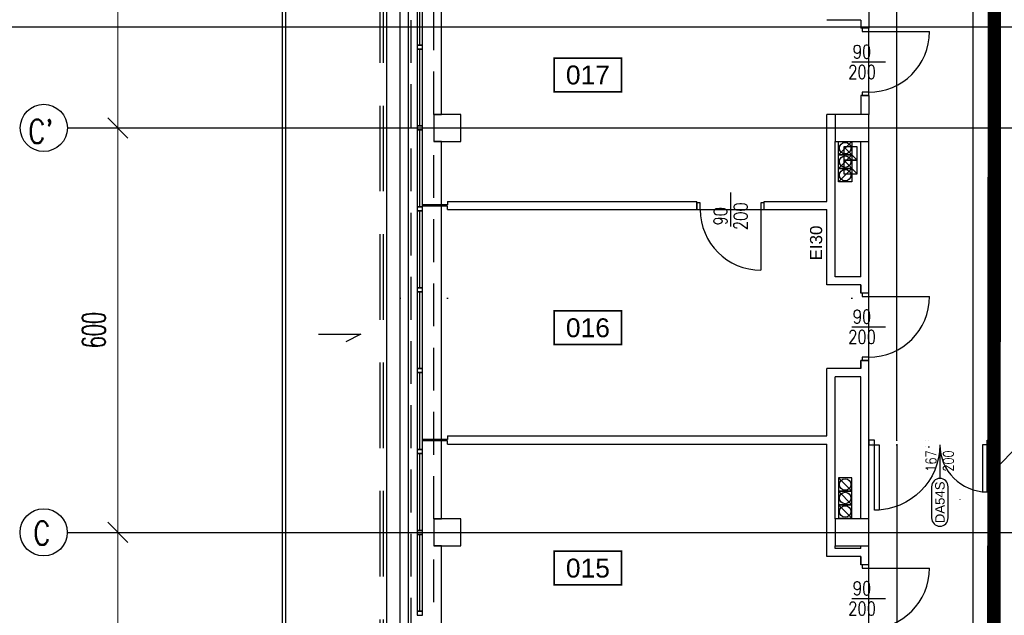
# Model space of a CAD drawing. Header units: centimetres. Extents: x -149939 to 48626, y -46000 to 152985.
# Tile 45 of 256: x -77485 to -62880, y 27770 to 36606. Entities that reach past the tile are written whole.
import ezdxf
from ezdxf.enums import TextEntityAlignment as Align

# ---------------------------------------------------------------- set-up
doc = ezdxf.new("R2010")
doc.units = ezdxf.units.CM
doc.header["$LTSCALE"] = 50
doc.header["$PDMODE"] = 35
doc.header["$PDSIZE"] = 0.1
for name, pattern in [('Kondygnacja  -0_5$0$DIVIDE', [31.75, 12.7, -6.35, 0, -6.35, 0, -6.35]), ('Kondygnacja  -0_5$0$DOT2', [3.175, 0, -3.175]), ('Kondygnacja  -0_5$0$HIDDEN', [9.525, 6.35, -3.175]), ('Osie rzutów$0$DASHDOT2', [12.7, 6.35, -3.175, 0, -3.175])]:
    doc.linetypes.add(name, pattern=pattern)
doc.layers.get('0').update_dxf_attribs({"color": 8})
doc.layers.get('DEFPOINTS').update_dxf_attribs({"color": 8})
for name, color, linetype in [('IS_zmiany 2024', 1, 'Continuous'), ('Kondygnacja  -0_5$0$ARCH_ETAPOWANIE', 8, 'Kondygnacja  -0_5$0$DIVIDE'), ('Kondygnacja  -0_5$0$ARCH_INFO_ETYK_DRZWI', 8, 'Continuous'), ('Kondygnacja  -0_5$0$ARCH_INFO_ETYK_DRZWI_IST', 8, 'Continuous'), ('Kondygnacja  -0_5$0$ARCH_INFO_ODPORNOŚĆ OGNIOWA', 8, 'Continuous'), ('Kondygnacja  -0_5$0$ARCH_INFO_OPISY', 8, 'Continuous'), ('Kondygnacja  -0_5$0$ARCH_MUROWANE_IST', 8, 'Continuous'), ('Kondygnacja  -0_5$0$ARCH_NIEWIDOK_IST', 8, 'Kondygnacja  -0_5$0$HIDDEN'), ('Kondygnacja  -0_5$0$ARCH_OTWORY_WENTYLACJA_IST', 8, 'Continuous'), ('Kondygnacja  -0_5$0$ARCH_WIDOK_IST', 8, 'Continuous'), ('Kondygnacja  -0_5$0$ARCH_WYBURZENIA', 8, 'Kondygnacja  -0_5$0$DOT2'), ('Kondygnacja  -0_5$0$ARCH_ŚLUSARKA_DRZWI', 8, 'Continuous'), ('Kondygnacja  -0_5$0$ARCH_ŚLUSARKA_DRZWI_IST', 8, 'Continuous'), ('Kondygnacja  -0_5$0$ARCH_ŚLUSARKA_OKNA_IST', 8, 'Continuous'), ('Kondygnacja  -0_5$0$ARCH_ŻELBET_IST', 8, 'Continuous'), ('Osie rzutów$0$ARCH_INFO_OSIE_IST', 8, 'Osie rzutów$0$DASHDOT2'), ('Osie rzutów$0$ARCH_INFO_OSIE_OPISY_IST', 8, 'Continuous'), ('Pomieszczenia -05$0$ARCH_INFO_AREA_ETYKIETY_200', 8, 'Continuous')]:
    doc.layers.add(name, color=color, linetype=linetype)
doc.layers.add('Kondygnacja  -0_5$0$ARCH_INFO_WYMIARY', color=8, linetype='Continuous', lineweight=9)
doc.layers.add('Osie rzutów$0$ARCH_INFO_WYMIARY', color=8, linetype='Continuous', lineweight=9)
doc.styles.add('Kondygnacja  -0_5$0$Arial', font='ARIAL.TTF')
doc.styles.add('Kondygnacja  -0_5$0$Romans', font='Romans.shx', dxfattribs={"width": 0.7})
doc.styles.add('Kondygnacja  -0_5$0$ROMANS-50-CM', font='romans.shx', dxfattribs={"width": 0.8, "height": 10})
doc.styles.add('Kondygnacja  -0_5$0$Standard', font='txt')
doc.styles.add('Osie rzutów$0$ROMANS-250-CM', font='romans.shx', dxfattribs={"width": 0.8, "height": 50})
doc.styles.add('Osie rzutów$0$wymiary_cuprum', font='Romans.shx', dxfattribs={"width": 0.6})
doc.styles.add('Pomieszczenia -05$0$Arial', font='ARIAL.TTF')
doc.dimstyles.new('Kondygnacja  -0_5$0$ISO-25', dxfattribs={"dimtxt": 2.5, "dimasz": 2.5, "dimexe": 1.25, "dimexo": 0.625, "dimtad": 1, "dimtxsty": 'Kondygnacja  -0_5$0$Standard', "dimcen": 2.5, "dimadec": 0, "dimazin": 0, "dimtfac": 1, "dimtmove": 0, "dimatfit": 3, "dimfxl": 1, "dimarcsym": 0})
doc.dimstyles.new('Kondygnacja  -0_5$0$Wymiary 1-100', dxfattribs={"dimtxt": 12, "dimasz": 10, "dimexe": 5, "dimexo": 0, "dimgap": 4, "dimtad": 1, "dimrnd": 0.5, "dimzin": 12, "dimdsep": 46, "dimtxsty": 'Kondygnacja  -0_5$0$Romans', "dimblk": 'Kondygnacja  -0_5$0$_Oblique', "dimcen": 10, "dimdle": 10, "dimclrt": 55, "dimazin": 0, "dimtfac": 1, "dimtmove": 1, "dimatfit": 3, "dimfxl": 8, "dimfxlon": 1, "dimtolj": 1, "dimtzin": 0, "dimarcsym": 0})
doc.dimstyles.new('Osie rzutów$0$ARCH_ CT', dxfattribs={"dimtxt": 20, "dimasz": 20, "dimexe": 12, "dimexo": 20, "dimgap": 5, "dimtad": 1, "dimdec": 1, "dimrnd": 0.5, "dimzin": 9, "dimdsep": 46, "dimtxsty": 'Osie rzutów$0$wymiary_cuprum', "dimblk": 'Osie rzutów$0$_Oblique', "dimcen": 8, "dimdle": 12, "dimclrd": 256, "dimclre": 256, "dimclrt": 55, "dimadec": 1, "dimazin": 0, "dimtfac": 1, "dimtdec": 1, "dimtmove": 1, "dimatfit": 2, "dimldrblk": 'Osie rzutów$0$_Dot', "dimfxl": 50, "dimtolj": 1, "dimtzin": 0, "dimlwd": -1, "dimlwe": -1, "dimarcsym": 0})

# ---------------------------------------------------------------- blocks, each defined once
blk = doc.blocks.new('Osie rzutów$0$_Oblique')
at = {"color": 0, "linetype": 'ByBlock', "lineweight": -2}
blk.add_line((-0.5, -0.5), (0.5, 0.5), dxfattribs=at)
blk = doc.blocks.new('*D320')
at = {"layer": 'DEFPOINTS', "color": 0}
for p in [(4545, 8600), (4511, 8000), (4545, 8000)]:
    blk.add_point(p, dxfattribs=at)
at = {"layer": 'Osie rzutów$0$ARCH_INFO_WYMIARY'}
for p, q in [((4511, 8608), (4511, 7992)), ((4530, 8600), (4503, 8600)), ((4530, 8000), (4503, 8000))]:
    blk.add_line(p, q, dxfattribs=at)
at = {"layer": 'Osie rzutów$0$ARCH_INFO_WYMIARY', "xscale": 30, "yscale": 30, "zscale": 30}
for p, rotation in [((4511, 8600), 90), ((4511, 8000), 270)]:
    blk.add_blockref('Osie rzutów$0$_Oblique', p, dxfattribs=dict(at, rotation=rotation))
at = {"layer": 'Osie rzutów$0$ARCH_INFO_WYMIARY', "color": 55, "insert": (4475.5, 8300), "char_height": 35, "attachment_point": 5, "rotation": 90, "style": 'Osie rzutów$0$wymiary_cuprum'}
blk.add_mtext('\\A1;600', dxfattribs=at)
blk = doc.blocks.new('Osie rzutów$0$_Dot')
at = {"color": 0, "linetype": 'ByBlock', "lineweight": -2}
blk.add_line((-0.5, 0), (-1, 0), dxfattribs=at)
at = {"color": 0, "linetype": 'ByBlock', "const_width": 0.5}
blk.add_lwpolyline([(-0.25, 0, 1), (0.25, 0, 1)], format="xyb", close=True, dxfattribs=at)
blk = doc.blocks.new('*D321')
at = {"layer": 'DEFPOINTS', "color": 0}
for p in [(4545, 8000), (4511, 7400), (4545, 7400)]:
    blk.add_point(p, dxfattribs=at)
at = {"layer": 'Osie rzutów$0$ARCH_INFO_WYMIARY'}
for p, q in [((4511, 8008), (4511, 7392)), ((4530, 8000), (4503, 8000)), ((4530, 7400), (4503, 7400))]:
    blk.add_line(p, q, dxfattribs=at)
at = {"layer": 'Osie rzutów$0$ARCH_INFO_WYMIARY', "xscale": 30, "yscale": 30, "zscale": 30}
for p, rotation in [((4511, 8000), 90), ((4511, 7400), 270)]:
    blk.add_blockref('Osie rzutów$0$_Oblique', p, dxfattribs=dict(at, rotation=rotation))
at = {"layer": 'Osie rzutów$0$ARCH_INFO_WYMIARY', "color": 55, "insert": (4475.5, 7700), "char_height": 35, "attachment_point": 5, "rotation": 90, "style": 'Osie rzutów$0$wymiary_cuprum'}
blk.add_mtext('\\A1;600', dxfattribs=at)
blk = doc.blocks.new('*D322')
at = {"layer": 'DEFPOINTS', "color": 0}
for p in [(4545, 7400), (4511, 6800), (4545, 6800)]:
    blk.add_point(p, dxfattribs=at)
at = {"layer": 'Osie rzutów$0$ARCH_INFO_WYMIARY'}
for p, q in [((4511, 7408), (4511, 6792)), ((4530, 7400), (4503, 7400)), ((4530, 6800), (4503, 6800))]:
    blk.add_line(p, q, dxfattribs=at)
at = {"layer": 'Osie rzutów$0$ARCH_INFO_WYMIARY', "xscale": 30, "yscale": 30, "zscale": 30}
for p, rotation in [((4511, 7400), 90), ((4511, 6800), 270)]:
    blk.add_blockref('Osie rzutów$0$_Oblique', p, dxfattribs=dict(at, rotation=rotation))
at = {"layer": 'Osie rzutów$0$ARCH_INFO_WYMIARY', "color": 55, "insert": (4475.5, 7100), "char_height": 35, "attachment_point": 5, "rotation": 90, "style": 'Osie rzutów$0$wymiary_cuprum'}
blk.add_mtext('\\A1;600', dxfattribs=at)
blk = doc.blocks.new('Kondygnacja  -0_5$0$T-drzwi_dół-200')
at = {"layer": 'Kondygnacja  -0_5$0$ARCH_INFO_ETYK_DRZWI'}
blk.add_line((0, 0), (0, -60), dxfattribs=at)
blk.add_lwpolyline([(-17.5, -77.5), (-17.5, -143.7, 1), (17.5, -143.7), (17.5, -77.5, 1)], format="xyb", close=True, dxfattribs=at)
at = {"layer": 'Kondygnacja  -0_5$0$ARCH_INFO_ETYK_DRZWI', "style": 'Kondygnacja  -0_5$0$Romans', "width": 0.8}
for tag, p in [('ADS_DRZWI:SZEROKOŚĆ', (-7.9, -23)), ('ADS_DRZWI:WYSOKOŚĆ', (29, -23))]:
    blk.add_attdef(tag, text='', height=22, rotation=90, dxfattribs=at).set_placement(p, align=Align.CENTER)
at = {"layer": 'Kondygnacja  -0_5$0$ARCH_INFO_ETYK_DRZWI', "color": 1, "style": 'Kondygnacja  -0_5$0$Arial'}
blk.add_attdef('ADS_DRZWI:ODPORNOŚĆ_OGNIOWA', text='', height=22, dxfattribs=at).set_placement((-0.1, 13.3), align=Align.BOTTOM_CENTER)
at = {"layer": 'Kondygnacja  -0_5$0$ARCH_INFO_ETYK_DRZWI', "style": 'Kondygnacja  -0_5$0$Arial'}
blk.add_attdef('ADS_DRZWI:SYMBOL', text='', height=20, rotation=90, dxfattribs=at).set_placement((0, -110.6), align=Align.MIDDLE)
blk = doc.blocks.new('Kondygnacja  -0_5$0$_Oblique')
at = {"color": 0, "linetype": 'ByBlock', "lineweight": -2}
blk.add_line((-0.5, -0.5), (0.5, 0.5), dxfattribs=at)
blk = doc.blocks.new('*D151')
at = {"layer": 'DEFPOINTS', "color": 0}
for p in [(-64890, 62540), (-64476, 62540), (-64890, 30370)]:
    blk.add_point(p, dxfattribs=at)
at = {"layer": 'Kondygnacja  -0_5$0$ARCH_INFO_WYMIARY', "color": 0, "lineweight": -2}
for p, q in [((-64484, 62540), (-64471, 62540)), ((-64476, 30360), (-64476, 62550)), ((-64496, 48036), (-64496, 47990)), ((-64496, 47990), (-64476, 46455)), ((-64484, 30370), (-64471, 30370))]:
    blk.add_line(p, q, dxfattribs=at)
at = {"layer": 'Kondygnacja  -0_5$0$ARCH_INFO_WYMIARY', "color": 0, "linetype": 'ByBlock', "lineweight": -2, "xscale": 10, "yscale": 10, "zscale": 10}
for p, rotation in [((-64476, 62540), 90), ((-64476, 30370), 270)]:
    blk.add_blockref('Kondygnacja  -0_5$0$_Oblique', p, dxfattribs=dict(at, rotation=rotation))
at = {"layer": 'Kondygnacja  -0_5$0$ARCH_INFO_WYMIARY', "color": 55, "insert": (-64506, 48013), "char_height": 12, "attachment_point": 5, "rotation": 90, "style": 'Kondygnacja  -0_5$0$Romans'}
blk.add_mtext('\\A1;32170', dxfattribs=at)
blk = doc.blocks.new('*D97')
at = {"layer": 'DEFPOINTS', "color": 0}
for p in [(-64890, 30300), (-64890, 17770), (-64476, 17770)]:
    blk.add_point(p, dxfattribs=at)
at = {"layer": 'Kondygnacja  -0_5$0$ARCH_INFO_WYMIARY', "color": 0, "lineweight": -2}
for p, q in [((-64484, 30300), (-64471, 30300)), ((-64476, 30310), (-64476, 17760)), ((-64484, 17770), (-64471, 17770))]:
    blk.add_line(p, q, dxfattribs=at)
at = {"layer": 'Kondygnacja  -0_5$0$ARCH_INFO_WYMIARY', "color": 0, "linetype": 'ByBlock', "lineweight": -2, "xscale": 10, "yscale": 10, "zscale": 10}
for p, rotation in [((-64476, 30300), 90), ((-64476, 17770), 270)]:
    blk.add_blockref('Kondygnacja  -0_5$0$_Oblique', p, dxfattribs=dict(at, rotation=rotation))
at = {"layer": 'Kondygnacja  -0_5$0$ARCH_INFO_WYMIARY', "color": 55, "insert": (-64486, 24035), "char_height": 12, "attachment_point": 5, "rotation": 90, "style": 'Kondygnacja  -0_5$0$Romans'}
blk.add_mtext('\\A1;12530', dxfattribs=at)
blk = doc.blocks.new('*D111')
at = {"layer": 'DEFPOINTS', "color": 0}
for p in [(-63339, 38800), (-63050, 38800), (-63050, 19095)]:
    blk.add_point(p, dxfattribs=at)
at = {"layer": 'Kondygnacja  -0_5$0$ARCH_INFO_WYMIARY', "color": 0, "lineweight": -2}
for p, q in [((-63331, 38800), (-63344, 38800)), ((-63339, 19085), (-63339, 38810)), ((-63331, 19095), (-63344, 19095))]:
    blk.add_line(p, q, dxfattribs=at)
at = {"layer": 'Kondygnacja  -0_5$0$ARCH_INFO_WYMIARY', "color": 0, "linetype": 'ByBlock', "lineweight": -2, "xscale": 10, "yscale": 10, "zscale": 10}
for p, rotation in [((-63339, 38800), 90), ((-63339, 19095), 270)]:
    blk.add_blockref('Kondygnacja  -0_5$0$_Oblique', p, dxfattribs=dict(at, rotation=rotation))
at = {"layer": 'Kondygnacja  -0_5$0$ARCH_INFO_WYMIARY', "color": 55, "insert": (-63349, 27500), "char_height": 12, "attachment_point": 5, "rotation": 90, "style": 'Kondygnacja  -0_5$0$Romans'}
blk.add_mtext('\\A1;19705', dxfattribs=at)
blk = doc.blocks.new('Kondygnacja  -0_5$0$_Dot')
at = {"color": 0, "linetype": 'ByBlock', "lineweight": -2}
blk.add_line((-0.5, 0), (-1, 0), dxfattribs=at)
at = {"color": 0, "linetype": 'ByBlock', "const_width": 0.5}
blk.add_lwpolyline([(-0.25, 0, 1), (0.25, 0, 1)], format="xyb", close=True, dxfattribs=at)
blk = doc.blocks.new('Kondygnacja  -0_5$0$DRZWI90')
blk.add_line((-45, 0), (-45, 90))
at = {"lineweight": -3}
for p, q in [((0, -25), (0, 25)), ((45, 0), (-45, 0))]:
    blk.add_line(p, q, dxfattribs=at)
for points in [[(-50, -10), (-45, -10), (-45, 0), (-50, 0)], [(45, -10), (50, -10), (50, 0), (45, 0)]]:
    blk.add_lwpolyline(points, close=True, dxfattribs=at)
blk.add_arc((-45, 0), 90, 0, 90, dxfattribs=at)
blk = doc.blocks.new('Pomieszczenia -05$0$etykieta_numer')
at = {"color": 0, "linetype": 'ByBlock', "const_width": 2.44}
blk.add_lwpolyline([(-50, -50), (-50, 0), (50, 0), (50, -50)], close=True, dxfattribs=at)
at = {"color": 0, "linetype": 'ByBlock', "style": 'Pomieszczenia -05$0$Arial'}
blk.add_attdef('AECAREA:NUMBER', text='', height=28, dxfattribs=at).set_placement((0, -25), align=Align.MIDDLE)
blk = doc.blocks.new('Osie rzutów')
at = {"layer": 'Osie rzutów$0$ARCH_INFO_OSIE_IST', "ltscale": 10}
for p, q in [((4930, 12510), (4930, 4623.26)), ((5000, 12510), (5000, 4512.32)), ((5600, 12510), (5600, 4512.32)), ((4436.24, 8000), (15156.54, 8000)), ((4436.04, 7400), (15156.54, 7400))]:
    blk.add_line(p, q, dxfattribs=at)
at = {"layer": 'Osie rzutów$0$ARCH_INFO_OSIE_OPISY_IST'}
for centre in [(4401.24, 8000), (4401.04, 7400)]:
    blk.add_circle(centre, 35, dxfattribs=at)
at = {"layer": 'Osie rzutów$0$ARCH_INFO_OSIE_OPISY_IST', "style": 'Osie rzutów$0$ROMANS-250-CM', "width": 0.8}
for s, p in [("C'", (4378.21, 7977.41)), ('C', (4385.69, 7381.45))]:
    blk.add_text(s, height=35, dxfattribs=at).set_placement(p)
at = {"layer": 'Osie rzutów$0$ARCH_INFO_WYMIARY'}
for base, p1, p2, picture, middle in [((4511.04, 8000), (4544.98, 8600), (4544.98, 8000), '*D320', (4475.54, 8300)), ((4511.04, 7400), (4544.98, 8000), (4544.98, 7400), '*D321', (4475.54, 7700)), ((4511.04, 6800), (4544.98, 7400), (4544.98, 6800), '*D322', (4475.54, 7100))]:
    dim = blk.add_linear_dim(base=base, p1=p1, p2=p2, angle=270, dimstyle='Osie rzutów$0$ARCH_ CT', override={"dimtxt": 35, "dimasz": 30, "dimexe": 8, "dimexo": 15, "dimgap": 18, "dimdle": 8}, dxfattribs=at)
    dim.commit()
    dim.dimension.update_dxf_attribs({"geometry": picture, "text_midpoint": middle})

msp = doc.modelspace()

# ---------------------------------------------------------------- linework, layer by layer
at = {"layer": 'IS_zmiany 2024', "color": 30}
msp.add_line((-87900, 36500), (-46540, 36500), dxfattribs=at)
at = {"layer": 'Kondygnacja  -0_5$0$ARCH_ETAPOWANIE', "ltscale": 10, "const_width": 200, "elevation": 3000}
msp.add_lwpolyline([(-71680, -5690), (-71680, 9430), (-65010, 9430), (-65010, 10860), (-63050, 10860), (-62990, 77200), (-59020, 77200), (-59020, 89588.736), (-59420, 89588.736), (-59420.034, 102625.822), (-71890, 102620.19), (-71890, 102620.19), (-32748.04, 102637.868)], dxfattribs=at)
at = {"layer": 'Kondygnacja  -0_5$0$ARCH_MUROWANE_IST', "ltscale": 4}
for p, q in [((-63050, 38800), (-63050, 19095)), ((-64890, 38680), (-64890, 36480)), ((-65010, 36600), (-65510, 36600)), ((-65010, 36600), (-65010, 36480)), ((-64890, 36480), (-65010, 36480)), ((-64890, 35480), (-65010, 35480)), ((-65010, 35480), (-65010, 35200)), ((-64890, 35480), (-64890, 35200)), ((-65510, 33910), (-65510, 35200)), ((-64890, 35200), (-65510, 35200)), ((-65390, 32790), (-65390, 34800)), ((-65010, 32790), (-65010, 34800)), ((-64890, 32550), (-64890, 34800)), ((-71140, 33910), (-67440, 33910)), ((-71140, 33910), (-71140, 33860)), ((-67440, 33790), (-67440, 33910)), ((-66440, 33910), (-65510, 33910)), ((-66440, 33790), (-66440, 33910)), ((-71140, 33860), (-71510, 33860)), ((-71140, 33840), (-71510, 33840)), ((-71140, 33790), (-71140, 33840)), ((-71140, 33790), (-67440, 33790)), ((-66440, 33790), (-65510, 33790)), ((-65510, 32670), (-65510, 33790)), ((-65010, 32790), (-65390, 32790)), ((-65010, 32670), (-65510, 32670)), ((-65010, 32550), (-65010, 32670)), ((-65010, 32670), (-65010, 32550)), ((-64890, 32550), (-65010, 32550)), ((-65010, 31500), (-65010, 31550)), ((-64890, 31550), (-65010, 31550)), ((-65010, 31550), (-65010, 31430)), ((-64890, 31500), (-64890, 31550)), ((-65510, 30430), (-65510, 31430)), ((-65010, 31430), (-65510, 31430)), ((-65010, 31430), (-65010, 31500)), ((-64890, 29200), (-64890, 31500)), ((-65390, 29200), (-65390, 31310)), ((-65010, 31310), (-65390, 31310)), ((-65010, 29200), (-65010, 31310)), ((-71140, 30430), (-65510, 30430)), ((-71140, 30430), (-71140, 30380)), ((-71140, 30380), (-71510, 30380)), ((-71140, 30360), (-71510, 30360)), ((-71140, 30310), (-71140, 30360)), ((-71140, 30310), (-65510, 30310)), ((-65510, 28640), (-65510, 30310)), ((-65390, 28760), (-65390, 28800)), ((-65010, 28760), (-65010, 28800)), ((-64890, 28520), (-64890, 28800)), ((-65010, 28640), (-65510, 28640)), ((-65010, 28760), (-65390, 28760)), ((-65010, 28520), (-65010, 28640)), ((-65010, 28640), (-65010, 28520)), ((-64890, 28520), (-65010, 28520))]:
    msp.add_line(p, q, dxfattribs=at)
at = {"layer": 'Kondygnacja  -0_5$0$ARCH_NIEWIDOK_IST', "ltscale": 2}
for p, q in [((-71680, 11200), (-71680, 51868.29)), ((-71340, 35200), (-71340, 40800)), ((-71340, 29200), (-71340, 34800)), ((-71340, 23200), (-71340, 28800))]:
    msp.add_line(p, q, dxfattribs=at)
at = {"layer": 'Kondygnacja  -0_5$0$ARCH_NIEWIDOK_IST', "ltscale": 4}
for points in [[(-72140, 11200), (-72140.002, 43850), (-73140.002, 44850), (-72140.002, 45850), (-71590, 45850)], [(-72090.015, 11200), (-72090.002, 43870.711), (-73069.291, 44850), (-72119.291, 45800), (-71590, 45800)]]:
    msp.add_lwpolyline(points, dxfattribs=at)
at = {"layer": 'Kondygnacja  -0_5$0$ARCH_OTWORY_WENTYLACJA_IST'}
for p, q in [((-65140, 34800), (-65340, 34600)), ((-65260, 34720), (-65060, 34520)), ((-65140, 34600), (-65340, 34400)), ((-65260, 34520), (-65060, 34320)), ((-65140, 34400), (-65340, 34200)), ((-65140, 29610), (-65340, 29810)), ((-65140, 29410), (-65340, 29610)), ((-65140, 29210), (-65340, 29410))]:
    msp.add_line(p, q, dxfattribs=at)
for points in [[(-65140, 34600), (-65340, 34600), (-65340, 34800), (-65140, 34800)], [(-65260, 34520), (-65060, 34520), (-65060, 34720), (-65260, 34720)], [(-65140, 34400), (-65340, 34400), (-65340, 34600), (-65140, 34600)], [(-65260, 34320), (-65060, 34320), (-65060, 34520), (-65260, 34520)], [(-65140, 34200), (-65340, 34200), (-65340, 34400), (-65140, 34400)], [(-65140, 29810), (-65340, 29810), (-65340, 29610), (-65140, 29610)], [(-65140, 29610), (-65340, 29610), (-65340, 29410), (-65140, 29410)], [(-65140, 29410), (-65340, 29410), (-65340, 29210), (-65140, 29210)]]:
    msp.add_lwpolyline(points, close=True, dxfattribs=at)
for centre in [(-65240, 34700), (-65240, 34500), (-65240, 34300), (-65240, 29710), (-65240, 29510), (-65240, 29310)]:
    msp.add_circle(centre, 85, dxfattribs=at)
at = {"layer": 'Kondygnacja  -0_5$0$ARCH_WIDOK_IST'}
for p, q in [((-73590, 67100), (-73590, 10680)), ((-73540, 67150), (-73540, 10780)), ((-72040, 10780), (-72040, 50600)), ((-71840, 10776.088), (-71840, 50600)), ((-73054.905, 31941.587), (-72424.668, 31941.587)), ((-72424.668, 31941.587), (-72649.549, 31825.438))]:
    msp.add_line(p, q, dxfattribs=at)
for points in [[(-71680, 11200), (-71720, 11200), (-71720, 51868.29)], [(-71340, 35200), (-71230, 35200), (-71230, 40800), (-71340, 40800)], [(-71340, 29200), (-71230, 29200), (-71230, 34800), (-71340, 34800)], [(-71340, 23200), (-71230, 23200), (-71230, 28800), (-71340, 28800)]]:
    msp.add_lwpolyline(points, dxfattribs=at)
at = {"layer": 'Kondygnacja  -0_5$0$ARCH_WYBURZENIA', "ltscale": 6}
for p, q in [((-64840, 30320), (-64050, 30320)), ((-63100, 30270), (-63100, 29370))]:
    msp.add_line(p, q, dxfattribs=at)
for points in [[(-64890, 30270), (-64840, 30270), (-64840, 30370), (-64890, 30370)], [(-64840, 30270), (-64050, 30270), (-64050, 30370), (-64840, 30370)], [(-64000, 30370), (-64050, 30370), (-64050, 30270), (-64000, 30270)], [(-63050, 30370), (-63100, 30370), (-63100, 30270), (-63050, 30270)]]:
    msp.add_lwpolyline(points, close=True, dxfattribs=at)
msp.add_arc((-63100, 30270), 900, 180, 270, dxfattribs=at)
at = {"layer": 'Kondygnacja  -0_5$0$ARCH_ŚLUSARKA_DRZWI', "linetype": 'Continuous'}
for points in [[(-64805, 30370), (-64890, 30370), (-64890, 30300), (-64805, 30300)], [(-64805, 30300), (-64735, 30300), (-64735, 29330), (-64805, 29330)], [(-63135, 30300), (-63205, 30300), (-63205, 29600), (-63135, 29600)], [(-63135, 30370), (-63050, 30370), (-63050, 30300), (-63135, 30300)]]:
    msp.add_lwpolyline(points, close=True, dxfattribs=at)
at = {"layer": 'Kondygnacja  -0_5$0$ARCH_ŚLUSARKA_DRZWI', "linetype": 'Continuous', "extrusion": (0, 0, -1)}
msp.add_arc((64805, 30300), 970, 180, 270, dxfattribs=at)
at = {"layer": 'Kondygnacja  -0_5$0$ARCH_ŚLUSARKA_DRZWI', "linetype": 'Continuous'}
msp.add_arc((-63135, 30300), 700, 180, 270, dxfattribs=at)
at = {"layer": 'Kondygnacja  -0_5$0$ARCH_ŚLUSARKA_OKNA_IST'}
for p, q in [((-71550, 36230), (-71550, 37370)), ((-71550, 35030), (-71550, 36170)), ((-71550, 33830), (-71550, 34970)), ((-71550, 32630), (-71550, 33770)), ((-71550, 31430), (-71550, 32570)), ((-71550, 30230), (-71550, 31370)), ((-71550, 29030), (-71550, 30170)), ((-71550, 27830), (-71550, 28970))]:
    msp.add_line(p, q, dxfattribs=at)
for points in [[(-71510, 36230), (-71510, 37370), (-71590, 37370), (-71590, 36230)], [(-71510, 36170), (-71510, 36230), (-71590, 36230), (-71590, 36170)], [(-71510, 35030), (-71510, 36170), (-71590, 36170), (-71590, 35030)], [(-71510, 34970), (-71510, 35030), (-71590, 35030), (-71590, 34970)], [(-71510, 33830), (-71510, 34970), (-71590, 34970), (-71590, 33830)], [(-71510, 33770), (-71510, 33830), (-71590, 33830), (-71590, 33770)], [(-71510, 32630), (-71510, 33770), (-71590, 33770), (-71590, 32630)], [(-71510, 32570), (-71510, 32630), (-71590, 32630), (-71590, 32570)], [(-71510, 31430), (-71510, 32570), (-71590, 32570), (-71590, 31430)], [(-71510, 31370), (-71510, 31430), (-71590, 31430), (-71590, 31370)], [(-71510, 30230), (-71510, 31370), (-71590, 31370), (-71590, 30230)], [(-71510, 30170), (-71510, 30230), (-71590, 30230), (-71590, 30170)], [(-71510, 29030), (-71510, 30170), (-71590, 30170), (-71590, 29030)], [(-71510, 28970), (-71510, 29030), (-71590, 29030), (-71590, 28970)], [(-71510, 27830), (-71510, 28970), (-71590, 28970), (-71590, 27830)], [(-71510, 27770), (-71510, 27830), (-71590, 27830), (-71590, 27770)]]:
    msp.add_lwpolyline(points, close=True, dxfattribs=at)
at = {"layer": 'Kondygnacja  -0_5$0$ARCH_ŻELBET_IST', "ltscale": 4}
for points in [[(-71340, 34800), (-70940, 34800), (-70940, 35200), (-71340, 35200)], [(-65390, 34800), (-64890, 34800), (-64890, 35200), (-65390, 35200)], [(-71340, 28800), (-70940, 28800), (-70940, 29200), (-71340, 29200)], [(-65390, 28800), (-64890, 28800), (-64890, 29200), (-65390, 29200)]]:
    msp.add_lwpolyline(points, close=True, dxfattribs=at)

# ---------------------------------------------------------------- block references
at = {"layer": 'Kondygnacja  -0_5$0$ARCH_INFO_ETYK_DRZWI', "linetype": 'Continuous'}
ref = msp.add_blockref('Kondygnacja  -0_5$0$T-drzwi_dół-200', (-63835, 30220), dxfattribs=dict(at, xscale=7, yscale=7, zscale=7))
ref.add_attrib('ADS_DRZWI:WYSOKOŚĆ', '200', dxfattribs={"height": 154, "rotation": 90, "style": 'Kondygnacja  -0_5$0$Romans', "width": 0.8}).set_placement((-63632, 30059), align=Align.CENTER)
ref.add_attrib('ADS_DRZWI:SZEROKOŚĆ', '167', dxfattribs={"height": 154, "rotation": 90, "style": 'Kondygnacja  -0_5$0$Romans', "width": 0.8}).set_placement((-63890.372, 30059), align=Align.CENTER)
ref.add_attrib('ADS_DRZWI:SYMBOL', 'DA54S', dxfattribs={"height": 140, "rotation": 90, "style": 'Kondygnacja  -0_5$0$Arial'}).set_placement((-63835, 29445.881), align=Align.MIDDLE)
at = {"layer": 'Kondygnacja  -0_5$0$ARCH_ŚLUSARKA_DRZWI_IST', "xscale": 10, "yscale": 10, "zscale": 10}
for p, rotation in [((-64890, 35980), 270), ((-66940, 33790), 180), ((-64890, 32050), 270), ((-64890, 28020), 270)]:
    msp.add_blockref('Kondygnacja  -0_5$0$DRZWI90', p, dxfattribs=dict(at, rotation=rotation))
at = {"layer": 'Osie rzutów$0$ARCH_INFO_OSIE_OPISY_IST', "color": 30, "xscale": 10, "yscale": 10, "zscale": 10}
msp.add_blockref('Osie rzutów', (-121140, -45000), dxfattribs=at)
at = {"layer": 'Pomieszczenia -05$0$ARCH_INFO_AREA_ETYKIETY_200', "linetype": 'Continuous', "xscale": 10, "yscale": 10, "zscale": 10}
for p, values in [((-69056.357, 36035.97), {'AECAREA:NUMBER': '017'}), ((-69056.357, 32285.806), {'AECAREA:NUMBER': '016'}), ((-69056.357, 28720.589), {'AECAREA:NUMBER': '015'})]:
    msp.add_blockref('Pomieszczenia -05$0$etykieta_numer', p, dxfattribs=at).add_auto_attribs(values)

# ---------------------------------------------------------------- texts
at = {"layer": 'Kondygnacja  -0_5$0$ARCH_INFO_ETYK_DRZWI_IST', "char_height": 200, "width": 100, "attachment_point": 5, "line_spacing_factor": 0.9, "style": 'Kondygnacja  -0_5$0$ROMANS-50-CM'}
for insert in [(-64990, 35980), (-64990, 32050), (-64990, 28020)]:
    msp.add_mtext('90\\P200', dxfattribs=dict(at, insert=insert))
at = {"layer": 'Kondygnacja  -0_5$0$ARCH_INFO_ETYK_DRZWI_IST', "insert": (-66940, 33690), "char_height": 200, "width": 100, "attachment_point": 5, "rotation": 90, "line_spacing_factor": 0.9, "style": 'Kondygnacja  -0_5$0$ROMANS-50-CM'}
msp.add_mtext('90\\P200', dxfattribs=at)
at = {"layer": 'Kondygnacja  -0_5$0$ARCH_INFO_ODPORNOŚĆ OGNIOWA', "insert": (-65820.54, 33292.733), "char_height": 180, "width": 533.32525, "attachment_point": 5, "rotation": 90, "style": 'Kondygnacja  -0_5$0$Arial'}
msp.add_mtext('\\PEI30', dxfattribs=at)

# ---------------------------------------------------------------- dimensions: what is measured, and where the dimension line sits
at = {"layer": 'Kondygnacja  -0_5$0$ARCH_INFO_WYMIARY'}
for base, p1, p2, picture, middle in [((-64476.423, 62540), (-64890, 30370), (-64890, 62540), '*D151', (-64495.679, 47994.46)), ((-63338.705, 38800), (-63050, 19095), (-63050, 38800), '*D111', (-63338.705, 27500.056))]:
    dim = msp.add_linear_dim(base=base, p1=p1, p2=p2, angle=90, dimstyle='Kondygnacja  -0_5$0$Wymiary 1-100', dxfattribs=at)
    dim.commit()
    dim.dimension.update_dxf_attribs({"geometry": picture, "text_midpoint": middle, "dimtype": 160})
dim = msp.add_linear_dim(base=(-64476.423, 17770), p1=(-64890, 30300), p2=(-64890, 17770), angle=90, dimstyle='Kondygnacja  -0_5$0$Wymiary 1-100', dxfattribs=at)
dim.commit()
dim.dimension.update_dxf_attribs({"geometry": '*D97', "text_midpoint": (-64486.423, 24035)})

# ---------------------------------------------------------------- leaders
at = {"layer": 'Kondygnacja  -0_5$0$ARCH_INFO_OPISY'}
msp.add_leader([(-63138.263, 29810.587), (-62262.045, 30709.546), (-59502.878, 30709.546)], dimstyle='Kondygnacja  -0_5$0$ISO-25', override={"dimscale": 5, "dimasz": 2, "dimtad": 0, "dimldrblk": 'Kondygnacja  -0_5$0$_Dot'}, dxfattribs=at)

doc.saveas('drawing.dxf')
